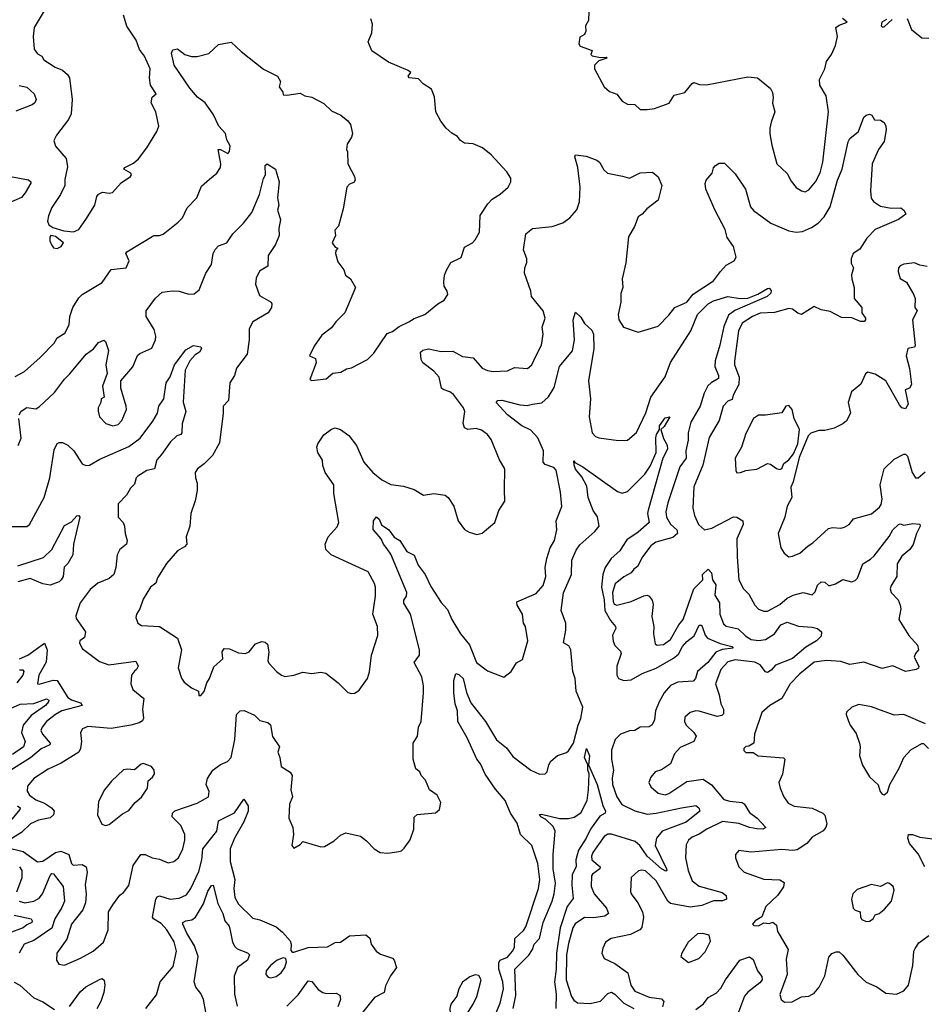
# Model space of a CAD drawing. Extents: x 1268547 to 1425625, y 515768 to 616754.
# Tile 250 of 256: x 1372276 to 1377320, y 536579 to 542069. Entities that reach past the tile are written whole.
import ezdxf

# ---------------------------------------------------------------- set-up
doc = ezdxf.new("R2010")
doc.units = 0

msp = doc.modelspace()

# ---------------------------------------------------------------- linework, layer by layer
at = {"layer": '0CON10XD'}
for points in [[(1372450.8, 542185), (1372356.9, 542025), (1372350, 541975), (1372356, 541905), (1372375, 541878.8), (1372400, 541865), (1372410, 541845), (1372473.8, 541805), (1372515, 541787.1), (1372542.7, 541762.7), (1372553.5, 541745), (1372568.5, 541625), (1372563.1, 541545), (1372547.8, 541512.2), (1372480.8, 541425), (1372465.7, 541395), (1372474.6, 541364.6), (1372535.5, 541295.5), (1372542.2, 541247.8), (1372527.5, 541177.5), (1372527.5, 541145), (1372503.3, 541095), (1372455, 541022.5), (1372436, 540975), (1372431.2, 540945), (1372438, 540925), (1372460.3, 540910.3), (1372521.3, 540891.3), (1372575, 540885.6), (1372605, 540898.8), (1372644.5, 540955.5), (1372694.2, 541035), (1372706.1, 541083.9), (1372715, 541096.7), (1372737, 541107), (1372775, 541101.2), (1372792.5, 541105), (1372840.9, 541159.1), (1372893.3, 541195), (1372898.8, 541205), (1372895, 541212.5), (1372856.7, 541235), (1372862.5, 541245), (1372911.1, 541268.9), (1372937.3, 541292.7), (1372985.4, 541355), (1373039.5, 541445), (1373051.9, 541475), (1373035, 541555.8)], [(1375448.8, 542115), (1375446.7, 542065), (1375430, 542035), (1375432.5, 542005), (1375425, 541987.5), (1375398.3, 541971.7), (1375392.5, 541935), (1375400.7, 541920.7), (1375468.3, 541898.3), (1375460, 541875), (1375468.3, 541868.3), (1375515, 541857.5), (1375545, 541860), (1375550, 541855), (1375505, 541840), (1375480, 541815), (1375480, 541795), (1375534.4, 541694.4), (1375565, 541668), (1375605, 541654), (1375635, 541614), (1375665, 541598.8), (1375705, 541597.1), (1375735, 541569.2), (1375775, 541567.5), (1375815, 541574.2), (1375897, 541603), (1375925, 541648), (1375985, 541662.5), (1376025, 541714), (1376035, 541719.2), (1376066.9, 541706.9), (1376105, 541706.5), (1376335, 541750), (1376390, 541745), (1376461.2, 541685), (1376472.7, 541662.7), (1376477.1, 541635), (1376473, 541603), (1376487.1, 541555), (1376465, 541497.5), (1376459.2, 541465), (1376457.7, 541432.3), (1376468.8, 541368.8), (1376498, 541265), (1376555, 541211.2), (1376577.9, 541167.9), (1376604.4, 541134.4), (1376635, 541114), (1376655, 541109.2), (1376675, 541120), (1376713.3, 541165), (1376739.6, 541215), (1376754.4, 541275), (1376785.8, 541555.8), (1376772.5, 541645), (1376737.5, 541705), (1376735.8, 541735), (1376764.4, 541795), (1376774, 541836), (1376802.9, 541875), (1376824.1, 541925.9), (1376835.6, 541975), (1376826.2, 542025), (1376845, 542039.2), (1376890, 542055), (1376863.3, 542075)], [(1372250.9, 540079.1), (1372301.9, 540108.1), (1372389.4, 540185), (1372468.5, 540265), (1372484.5, 540295), (1372528.1, 540321.9), (1372552.1, 540367.9), (1372555.4, 540415), (1372572, 540465), (1372605, 540518.9), (1372625, 540537.1), (1372735, 540603.3), (1372785, 540676), (1372870, 540685), (1372886.2, 540723.8), (1372868, 540765), (1372873.8, 540775), (1373024.1, 540865.9), (1373055, 540865.8), (1373075, 540872.5), (1373160.2, 540939.8), (1373182.7, 540965), (1373210.4, 541019.6), (1373264, 541075), (1373289.5, 541140.5), (1373335, 541180.8), (1373375, 541214), (1373395.7, 541245), (1373398.1, 541265), (1373383.3, 541345), (1373395.8, 541345.8), (1373437, 541323), (1373446.4, 541333.6), (1373449.2, 541365), (1373430, 541400), (1373422.9, 541435), (1373385.3, 541475.3), (1373355, 541542.5), (1373310.6, 541605), (1373267.8, 541637.8), (1373225, 541687.9), (1373137.8, 541815), (1373122.1, 541882.1), (1373128.8, 541901.2), (1373155, 541906.2), (1373196.7, 541875), (1373234.6, 541864.6), (1373265, 541864.4), (1373329.7, 541880.3), (1373385, 541930), (1373455, 541943.3), (1373510.9, 541890.9), (1373635, 541793.8), (1373713.9, 541753.9), (1373730, 541725), (1373723.3, 541695), (1373742.5, 541665), (1373745, 541650), (1373765, 541647.5), (1373839.3, 541659.3), (1373865, 541643.8), (1373905, 541637.5), (1373971.1, 541601.1), (1374015, 541561.4), (1374066.9, 541536.9), (1374105.5, 541505.5), (1374120, 541485), (1374131.2, 541435), (1374126.7, 541415), (1374102.5, 541375), (1374097.5, 541345), (1374103, 541333), (1374105.8, 541265), (1374142.5, 541195), (1374146.1, 541173.9), (1374139.2, 541160.8), (1374115, 541151.2), (1374100, 541135), (1374080, 541015), (1374052.5, 540917.5), (1374032.5, 540895), (1374037.5, 540865), (1374017.5, 540825), (1374035, 540800), (1374050, 540795), (1374038.3, 540781.7), (1374036.7, 540765), (1374048.8, 540718.8), (1374082.5, 540675), (1374092.5, 540645), (1374120, 540625), (1374148.8, 540575), (1374088, 540435), (1374038.8, 540385), (1374015, 540351.2), (1373960.3, 540309.7), (1373918.3, 540248.3), (1373892.5, 540195), (1373925, 540180), (1373928, 540155), (1373893, 540063), (1373905, 540057.5), (1373985, 540066.9), (1374022, 540098), (1374065.5, 540104.5), (1374097.9, 540122.1), (1374125, 540127.5), (1374215, 540174), (1374250.5, 540209.5), (1374325, 540320), (1374355, 540330), (1374390.9, 540359.1), (1374446.2, 540383.8), (1374475, 540403.8), (1374535, 540426.2), (1374606.7, 540485), (1374642.5, 540505), (1374663, 540537), (1374660, 540555), (1374642.7, 540582.7), (1374640, 540605), (1374644, 540645), (1374655, 540672.5), (1374680, 540715), (1374736.8, 540743.2), (1374755, 540801.2), (1374800, 540825), (1374815, 540841.2), (1374840, 540885), (1374842.6, 540977.4), (1374886.9, 541043.1), (1374910.9, 541069.1), (1374954.3, 541095.7), (1374998.8, 541135), (1375013.8, 541165), (1375014, 541185), (1374991.7, 541221.7), (1374903.8, 541315), (1374856.7, 541355), (1374805, 541376.7), (1374755, 541380), (1374733.3, 541395), (1374717.7, 541417.7), (1374685, 541436), (1374653.8, 541465), (1374623.1, 541503.1), (1374596, 541555), (1374588.3, 541638.3), (1374571.7, 541681.7), (1374525, 541710.8), (1374499.2, 541739.2), (1374447.5, 541745), (1374441.2, 541755), (1374457.5, 541775), (1374442.5, 541785), (1374331.7, 541831.7), (1374240, 541895), (1374219.4, 541945), (1374238.5, 541995), (1374243.2, 542045), (1374233.1, 542073.1)], [(1373035, 541555.8), (1373009.6, 541605), (1373015, 541636.7), (1373036.2, 541655), (1373004.4, 541705), (1372999.4, 541745), (1373003.8, 541795), (1372972.5, 541865), (1372943.3, 541903.3), (1372924.4, 541955), (1372873.6, 542033.6), (1372854.6, 542095)], [(1377109.5, 542070.5), (1377082.5, 542055), (1377080, 542035), (1377085, 542030), (1377095, 542030), (1377140, 542070)], [(1377223.3, 542075), (1377247.5, 542015), (1377305, 541968.8), (1377345, 541966.9)], [(1372272.9, 541702.9), (1372315, 541693.1), (1372356.9, 541655), (1372367.8, 541625), (1372360, 541605), (1372345.7, 541595), (1372255, 541560)], [(1376835.2, 541174.8), (1376861.9, 541235), (1376895, 541388), (1376905, 541406), (1376952, 541445), (1376982, 541525), (1376995, 541536.7), (1377015, 541542.5), (1377026.7, 541536.7), (1377041.7, 541511.7), (1377075, 541508.8), (1377095, 541496.2), (1377105.6, 541475.6), (1377107.5, 541455), (1377095, 541390), (1377064.3, 541345), (1377029.1, 541265), (1377020.5, 541115), (1377023.4, 541073.4), (1377035.6, 541055), (1377075, 541029.6), (1377135, 541017.9), (1377189.4, 541019.4), (1377206.7, 541005), (1377217.5, 540985), (1377175, 540954.2), (1377045, 540899.6), (1376999.5, 540850.5), (1376959.5, 540790.5), (1376922.5, 540765), (1376911.5, 540735), (1376912.1, 540712.1), (1376924.3, 540685), (1376913.3, 540646.7), (1376915.3, 540625), (1376928, 540575), (1376929.2, 540515), (1376970.8, 540465), (1376970.6, 540435), (1376991.4, 540405), (1376992, 540395), (1376984.2, 540385.8), (1376964.3, 540385.7), (1376915, 540407.3), (1376858.8, 540408.8), (1376795, 540442), (1376745, 540451.2), (1376705, 540469.2), (1376635, 540426.2), (1376615, 540432.5), (1376584.5, 540454.5), (1376565, 540457.9), (1376484.3, 540435.7), (1376405, 540432.9), (1376361.5, 540415), (1376305, 540377.1), (1376284.6, 540335), (1376260.8, 540165), (1376261.8, 540145), (1376286.6, 540075), (1376284.7, 540035), (1376253.8, 539975), (1376248.3, 539951.7), (1376225, 539942.5), (1376197.9, 539915), (1376175.3, 539834.7), (1376119.5, 539739.5), (1376084.7, 539585), (1376034.7, 539465), (1376029.1, 539345), (1376038.2, 539305), (1376060.5, 539255), (1376095, 539224.6), (1376135, 539234.2), (1376255, 539296.2), (1376275, 539294.5), (1376307.1, 539275), (1376310, 539255), (1376274.7, 539174.7), (1376275.4, 539075), (1376286.2, 538945), (1376310.9, 538895), (1376340.6, 538865), (1376375, 538804), (1376395, 538783.1), (1376425, 538771.5), (1376445, 538771.2), (1376515, 538808.7), (1376555, 538843.5), (1376588.9, 538861.1), (1376645, 538875.5), (1376695, 538862.7), (1376710.9, 538879.1), (1376724.8, 538915.2), (1376745, 538934.2), (1376765, 538932), (1376785, 538913.8), (1376795, 538913.8), (1376825, 538923.3), (1376865, 538947.8), (1376914.2, 538934.2), (1376935, 538941.4), (1376947.1, 538955), (1376977.5, 539035), (1377019.7, 539060.3), (1377040.1, 539079.9), (1377123, 539187), (1377144.7, 539225), (1377175, 539254.4), (1377185, 539257.5), (1377205, 539250), (1377255, 539260), (1377295, 539256.7), (1377296.7, 539245), (1377275.4, 539205), (1377257.7, 539142.3), (1377238.9, 539115), (1377195, 539076.9), (1377167.9, 539035), (1377166.7, 538965), (1377135.6, 538915), (1377130, 538895), (1377135.8, 538875), (1377174.2, 538835), (1377185.6, 538805), (1377188.9, 538785), (1377178, 538725), (1377233.5, 538635), (1377280.9, 538580.9), (1377288, 538555), (1377271.2, 538535), (1377262.9, 538515), (1377288.6, 538465), (1377287, 538453), (1377274.4, 538445.6), (1377215, 538435.4), (1377145, 538466.2), (1377085, 538450.9), (1376983.3, 538486.7), (1376904.6, 538474.6), (1376855, 538490.4), (1376775, 538495.6), (1376705, 538486.2), (1376625, 538421.8), (1376571.1, 538365), (1376525.7, 538285), (1376459.2, 538245), (1376414.4, 538205.6), (1376372.5, 538085), (1376370, 538035), (1376341.7, 538018.3), (1376325, 538016.7), (1376313.3, 538005), (1376313.3, 537995), (1376325, 537983.3), (1376365, 537982.5), (1376394.2, 537964.2), (1376534.2, 537954.2), (1376541.2, 537945), (1376528.1, 537861.9), (1376508, 537815), (1376515.7, 537785), (1376535.8, 537735), (1376560.7, 537700.7), (1376595, 537684.5), (1376695, 537672.3), (1376753.8, 537645), (1376764.4, 537634.4), (1376776.5, 537585), (1376771.1, 537565), (1376755, 537546.7), (1376695, 537510.9), (1376665.3, 537474.7), (1376610.1, 537439.9), (1376585, 537436.2), (1376525, 537442.7), (1376355, 537426.9), (1376285, 537436.7), (1376267.5, 537415), (1376266.7, 537395), (1376286.2, 537345), (1376316.2, 537315), (1376425, 537277.1), (1376513.7, 537273.7), (1376537.5, 537257.5), (1376535.4, 537234.6), (1376502.6, 537187.4), (1376436.7, 537125), (1376413, 537067), (1376377.5, 537045), (1376362.5, 537025), (1376368.3, 537018.3), (1376395, 537016.7), (1376425, 537033.3), (1376455, 537030), (1376475, 537037.5), (1376495, 537020), (1376501.2, 536985), (1376510.8, 536970.8), (1376561.2, 536885), (1376549.3, 536830.7), (1376555.4, 536745), (1376514.1, 536634.1), (1376521.2, 536605), (1376540, 536590), (1376583, 536593), (1376635, 536621.2), (1376675.9, 536624.1), (1376705, 536641.4), (1376733.5, 536675), (1376765, 536738), (1376788.2, 536841.8), (1376805, 536862.5), (1376828.3, 536871.7), (1376845, 536871.2), (1376865, 536852.9), (1376948.6, 536745), (1376995, 536702.5), (1377055, 536676), (1377105, 536642), (1377165, 536636), (1377205.6, 536654.4), (1377232, 536685), (1377255.7, 536795), (1377260.8, 536875), (1377269.1, 536890.9), (1377288.8, 536921.2), (1377345, 536962.5)], [(1372272.3, 539865), (1372283.7, 539886.4), (1372315, 539906.7), (1372365, 539900), (1372385, 539910), (1372469.4, 539990.6), (1372524.7, 540065.2), (1372555.5, 540095), (1372646.9, 540205), (1372686.7, 540233.3), (1372715, 540269.4), (1372745, 540282), (1372753.8, 540275), (1372771.2, 540225), (1372755.7, 540145), (1372763.8, 540096.2), (1372736.7, 540025), (1372747.5, 539965), (1372730, 539955), (1372727.5, 539935), (1372712.5, 539905), (1372713, 539887), (1372720, 539855), (1372756.8, 539816.8), (1372795, 539804.3), (1372825, 539812.5), (1372845.8, 539835), (1372870.8, 539895), (1372870, 539915), (1372840, 540015), (1372840, 540055), (1372907.2, 540132.8), (1372933, 540197), (1372945, 540208.6), (1373011.7, 540238.3), (1373032.5, 540285), (1373034.2, 540305), (1373025, 540342.5), (1372980.6, 540415), (1372981.1, 540445), (1373033.9, 540516.1), (1373070.6, 540549.4), (1373125, 540558.1), (1373165, 540555.7), (1373218.8, 540538.8), (1373249.5, 540540.5), (1373277.1, 540562.9), (1373312.9, 540655), (1373345.8, 540705), (1373353.6, 540765), (1373365, 540788.6), (1373385, 540807.5), (1373430, 540825), (1373464.4, 540875), (1373524.5, 540935), (1373570.4, 540995), (1373612.5, 541095), (1373635.5, 541184.5), (1373646, 541205), (1373643.6, 541256.4), (1373655, 541266), (1373702, 541235), (1373722, 541165), (1373714, 541075), (1373720, 541035), (1373713.6, 541006.4), (1373729.2, 540955), (1373720, 540905), (1373722, 540865), (1373702.5, 540815), (1373660.8, 540755), (1373658.8, 540695), (1373613, 540667), (1373595, 540627.5), (1373591.1, 540595), (1373612.1, 540532.1), (1373677.5, 540495), (1373682.5, 540485), (1373679.2, 540465), (1373662, 540435), (1373575.5, 540384.5), (1373555.4, 540344.6), (1373554.5, 540285), (1373543.6, 540205), (1373485, 540126.2), (1373472.9, 540085), (1373446.9, 540045), (1373440, 539945), (1373410, 539915), (1373410.8, 539875), (1373390.6, 539709.4), (1373350.9, 539639.1), (1373305, 539592), (1373268, 539565), (1373254.4, 539545), (1373255.8, 539515), (1373265.5, 539485), (1373265.6, 539444.4), (1373254.5, 539385.5), (1373229.4, 539315), (1373224.3, 539245), (1373204.4, 539185), (1373208, 539145), (1373195, 539130), (1373155, 539108), (1373095, 539036), (1373043.9, 538956.1), (1373035, 538928), (1373004.2, 538905), (1372965, 538838.8), (1372945.9, 538784.1), (1372926.2, 538755), (1372924.2, 538735), (1372934.2, 538705), (1372955, 538690.8), (1373055, 538685.7), (1373155, 538620), (1373178, 538555), (1373158.8, 538455), (1373178.3, 538398.3), (1373193.3, 538375), (1373233.5, 538343.5), (1373272.5, 538325), (1373275, 538300), (1373285, 538300), (1373305, 538323.3), (1373318.5, 538371.5), (1373335, 538396.2), (1373358.8, 538461.2), (1373408, 538505), (1373404.4, 538545), (1373415, 538563.8), (1373445, 538560.6), (1373495, 538538.6), (1373535, 538535.8), (1373555.8, 538545), (1373590.9, 538589.1), (1373625, 538601.4), (1373645, 538598), (1373657, 538587), (1373664.3, 538545), (1373658.9, 538495), (1373665, 538480.8), (1373708.5, 538435), (1373735, 538413.8), (1373755, 538406.2), (1373805, 538413.5), (1373855, 538430.6), (1373905, 538422.9), (1373955, 538431.4), (1373982.5, 538425), (1374051.7, 538371.7), (1374105, 538317.5), (1374125, 538311.2), (1374145, 538313.8), (1374169.5, 538330.5), (1374215.7, 538395), (1374226.4, 538433.6), (1374238.1, 538525), (1374271.9, 538635), (1374270, 538685), (1374244.3, 538755), (1374259.1, 538855), (1374260, 538905), (1374255, 538926), (1374219.6, 538989.6), (1374013.3, 539085), (1373982.5, 539115), (1373978.9, 539145), (1373996.4, 539185), (1374045, 539241.4), (1374055.5, 539265), (1374027.4, 539427.4), (1374026.7, 539475), (1373978.2, 539545), (1373965.8, 539584.2), (1373965, 539612.5), (1373938, 539655), (1373932.5, 539685), (1373938.8, 539705), (1373971.2, 539755), (1374013.4, 539786.6), (1374035, 539792.9), (1374065, 539783.3), (1374110.8, 539750.8), (1374153.3, 539695), (1374195, 539601.9), (1374244, 539544), (1374295, 539502.9), (1374345, 539477.1), (1374415, 539468), (1374475, 539450), (1374527.7, 539417.7), (1374585, 539428), (1374647.3, 539417.3), (1374664, 539404), (1374697, 539357), (1374720, 539275), (1374755, 539226.7), (1374781.2, 539211.2), (1374825, 539198.8), (1374853.9, 539206.1), (1374924.4, 539265.6), (1374947.4, 539332.6), (1374980, 539385), (1374979.7, 539450.3), (1374980.8, 539565), (1374951.4, 539615), (1374905, 539728.8), (1374885, 539755.8), (1374850.7, 539780.7), (1374820.9, 539789.1), (1374774.3, 539784.3), (1374755, 539793.8), (1374748.9, 539818.9), (1374757.7, 539885), (1374751.1, 539905), (1374695, 539978.9), (1374675, 539994.4), (1374636.7, 540006.7), (1374627.5, 540015), (1374614.4, 540075), (1374585, 540109.1), (1374524.4, 540155), (1374513.5, 540175), (1374510, 540215), (1374523.1, 540226.9), (1374555, 540233.2), (1374625, 540219.2), (1374691.2, 540221.2), (1374745, 540191.5), (1374805, 540183.5), (1374855, 540125.6), (1374885, 540112.5), (1374915, 540107.8), (1374995, 540112), (1375035, 540129.2), (1375106.6, 540123.4), (1375131.4, 540145), (1375155, 540195.8), (1375185.4, 540255), (1375193.8, 540315), (1375188.5, 540355), (1375206.2, 540405), (1375195.2, 540445.2), (1375130, 540525), (1375125.6, 540555), (1375090, 540655), (1375092, 540685), (1375104, 540715), (1375103.8, 540735), (1375084, 540785), (1375097.5, 540875), (1375135, 540905.6), (1375245, 540915.7), (1375305, 540936.9), (1375342.5, 540965), (1375381.7, 541008.3), (1375396.3, 541053.7), (1375401.5, 541135), (1375388.5, 541245), (1375370.8, 541305), (1375374, 541316), (1375435, 541308.1), (1375493.3, 541285), (1375508, 541275), (1375532.1, 541232.1), (1375552.9, 541212.9), (1375636.1, 541196.1), (1375676.4, 541186.4), (1375735, 541216), (1375805, 541218.6), (1375835, 541193.3), (1375856.2, 541145), (1375836.6, 541063.4), (1375772, 541015), (1375746.7, 540985), (1375725, 540970), (1375704.3, 540915.7), (1375670.7, 540859.3), (1375655.8, 540714.2), (1375635.8, 540625), (1375638, 540575), (1375628.3, 540541.7), (1375628.1, 540495), (1375613.3, 540425), (1375615.8, 540395), (1375643.3, 540355), (1375725, 540326.7), (1375835, 540360.8), (1375895, 540420.8), (1375928.6, 540465), (1375996.2, 540495), (1376031.5, 540538.5), (1376145, 540613.5), (1376182.5, 540665), (1376215, 540700), (1376260, 540725), (1376270, 540745), (1376255.6, 540805), (1376220.9, 540855), (1376209.6, 540899.6), (1376153.8, 541005), (1376102.2, 541125), (1376097.8, 541155), (1376103.3, 541175), (1376136.2, 541213.8), (1376145, 541243.8), (1376155, 541255.7), (1376175, 541268.8), (1376205, 541268.8), (1376265, 541210), (1376323.2, 541125), (1376351.4, 541025), (1376368, 541005), (1376463.3, 540935), (1376565, 540892.7), (1376605, 540884.6), (1376641.2, 540888.8), (1376690.4, 540909.6), (1376728.2, 540935), (1376761, 540969), (1376794.7, 541025), (1376835.2, 541174.8)], [(1372225, 541194.6), (1372325, 541175.6), (1372338.6, 541165), (1372338.3, 541158.3), (1372306.7, 541103.3), (1372285, 541078.1), (1372200.1, 541039.9)], [(1372485, 540793.8), (1372507.5, 540805), (1372520, 540825), (1372475, 540860), (1372450, 540865), (1372443.6, 540856.4), (1372443.6, 540836.4), (1372453, 540813), (1372465, 540797.5), (1372485, 540793.8)], [(1377335, 540693.3), (1377295, 540700), (1377264.2, 540714.2), (1377205, 540706.8), (1377185, 540697.5), (1377175.7, 540685), (1377174.6, 540664.6), (1377185, 540626.2), (1377220, 540605), (1377262, 540535), (1377268.8, 540515), (1377267.5, 540465), (1377280, 540445), (1377254.5, 540395), (1377268.1, 540251.9), (1377265, 540242.5), (1377227.5, 540235), (1377218.8, 540195), (1377237.5, 540125), (1377248.8, 540035), (1377237.5, 540015), (1377213.3, 540005), (1377229.2, 539925), (1377215, 539900), (1377195, 539904.6), (1377181.1, 539921.1), (1377105, 540055.6), (1377045, 540092.2), (1377005, 540104), (1376991.4, 540095), (1376965, 540037.1), (1376914.2, 539995), (1376896, 539935), (1376908, 539875), (1376885, 539833.3), (1376865, 539816.2), (1376817.7, 539792.3), (1376765, 539779.2), (1376731.7, 539778.3), (1376686.7, 539763.3), (1376671.3, 539748.7), (1376622.8, 539627.2), (1376587.8, 539492.2), (1376575, 539462.5), (1376581.2, 539405), (1376555, 539356.7), (1376542.5, 539295), (1376504.2, 539205), (1376520, 539125), (1376538.2, 539095), (1376564, 539075), (1376585, 539077.1), (1376625, 539094.5), (1376671.4, 539135), (1376698.3, 539151.7), (1376785, 539232), (1376808.3, 539238.3), (1376855, 539234), (1376875, 539240), (1376900, 539255), (1376925, 539286), (1377025, 539314), (1377069.7, 539350.3), (1377079.4, 539365), (1377085.5, 539395), (1377074.5, 539475), (1377096.1, 539563.9), (1377151.1, 539618.9), (1377206.1, 539646.1), (1377215, 539646.2), (1377225.6, 539635.6), (1377251.5, 539545), (1377270.8, 539515), (1377285, 539513.8), (1377325, 539547.8)], [(1372196.7, 537455), (1372295, 537430.3), (1372375, 537373.1), (1372405, 537378), (1372475, 537425.3), (1372505, 537432.9), (1372549.3, 537415), (1372564.6, 537365), (1372574.7, 537354.7), (1372625, 537359.2), (1372647.1, 537345), (1372651.3, 537315), (1372641.1, 537245), (1372646.2, 537193.8), (1372642.3, 537145), (1372626.9, 537105), (1372564, 537025), (1372538.7, 536941.3), (1372483.3, 536865), (1372480.6, 536825), (1372493.7, 536803.7), (1372525, 536797.3), (1372615, 536836.7), (1372685, 536875.5), (1372743.8, 536925), (1372768.5, 536995), (1372771.5, 537095), (1372795, 537132.9), (1372835, 537188), (1372855, 537202.5), (1372885, 537240.8), (1372907.8, 537352.2), (1372952, 537415), (1372975, 537414.3), (1373013.8, 537395), (1373055, 537387.5), (1373103, 537367), (1373135.4, 537374.6), (1373161.1, 537395), (1373184.6, 537445), (1373196.9, 537495), (1373196.9, 537525), (1373175, 537575.5), (1373125.5, 537625), (1373126.9, 537645), (1373141.5, 537658.5), (1373265, 537701.1), (1373327.8, 537735), (1373331.8, 537765), (1373314.6, 537805), (1373322.2, 537837.8), (1373353.3, 537885), (1373395, 537915.4), (1373435, 537932.5), (1373455, 537954.5), (1373475.2, 538055), (1373484.5, 538195), (1373505, 538216.2), (1373527, 538217), (1373585, 538192), (1373615, 538162), (1373659.5, 538149.5), (1373675, 538137.5), (1373685, 538072.5), (1373723.8, 538015), (1373714.5, 537985), (1373727.1, 537955), (1373734.2, 537905), (1373784.3, 537874.3), (1373794.2, 537855), (1373788.1, 537775), (1373797.5, 537735), (1373780.8, 537695), (1373776.4, 537616.4), (1373798.8, 537565), (1373803.3, 537525), (1373793.3, 537465), (1373805, 537450), (1373839.3, 537470.7), (1373855, 537487.5), (1373955, 537456.2), (1373975, 537459.2), (1374028.9, 537491.1), (1374065, 537521.9), (1374095, 537534.3), (1374175.6, 537515.6), (1374209.7, 537489.7), (1374252.5, 537445), (1374285, 537425.5), (1374328.8, 537421.2), (1374389.3, 537430.7), (1374405, 537435.6), (1374420.3, 537449.7), (1374453.6, 537496.4), (1374473.6, 537556.4), (1374475, 537622.5), (1374492.5, 537637.5), (1374594.2, 537645.8), (1374616.2, 537665), (1374624.2, 537705), (1374604.4, 537744.4), (1374560, 537775), (1374538.8, 537828.8), (1374514.2, 537854.2), (1374507.5, 537875), (1374485, 537892.5), (1374469.2, 537945), (1374470, 538035), (1374493.8, 538075), (1374499.2, 538125), (1374514.2, 538155.8), (1374528.1, 538315), (1374527.5, 538355), (1374517.3, 538405), (1374475.6, 538485), (1374504.5, 538525), (1374505.4, 538554.6), (1374454.7, 538755), (1374416.8, 538815), (1374417.8, 538832.2), (1374432.7, 538855), (1374433.6, 538875), (1374345, 539089.4), (1374325, 539119.2), (1374303.8, 539145), (1374290.6, 539175), (1374246.9, 539226.9), (1374247.8, 539275), (1374265, 539297.8), (1374280, 539285), (1374293.1, 539253.1), (1374334.7, 539224.7), (1374364.3, 539184.3), (1374394.7, 539164.7), (1374435, 539103.1), (1374475, 539084.2), (1374497.4, 539027.4), (1374535.9, 538975.9), (1374568, 538908), (1374625, 538820), (1374661.1, 538781.1), (1374684.7, 538724.7), (1374734.1, 538644.1), (1374784, 538584), (1374822.9, 538485), (1374885, 538438), (1374975, 538403.3), (1375015.9, 538434.1), (1375045, 538482.5), (1375078.8, 538501.2), (1375109.2, 538605), (1375095.7, 538685), (1375085, 538703.8), (1375080, 538755), (1375049.2, 538805), (1375047.7, 538822.3), (1375155, 538869.2), (1375194.4, 538915), (1375208.8, 538965), (1375205.8, 539015), (1375215.7, 539064.3), (1375233.3, 539125), (1375257.8, 539165), (1375271.4, 539225), (1375267.1, 539275), (1375298.8, 539355), (1375291.8, 539435), (1375267.1, 539557.1), (1375253.1, 539573.1), (1375205, 539589.1), (1375195, 539602.5), (1375196.9, 539665), (1375165, 539738.5), (1375125, 539780.5), (1375075, 539804.4), (1374995, 539866.4), (1374932.5, 539935), (1374941.2, 539945), (1374965, 539948.4), (1375065, 539922.1), (1375105, 539918.8), (1375134.5, 539924.5), (1375187.4, 539932.6), (1375225, 539965.7), (1375255, 540018), (1375285.3, 540135), (1375357.4, 540222.6), (1375370, 540285), (1375362.2, 540395), (1375375, 540438.8), (1375405, 540410.6), (1375425.8, 540375), (1375465, 540338.8), (1375475.4, 540315.4), (1375477.5, 540235), (1375447.1, 540055), (1375458.2, 539955), (1375451.5, 539855), (1375468, 539765), (1375485.7, 539745.7), (1375505, 539737.5), (1375615, 539722.5), (1375665, 539724), (1375715, 539766.7), (1375766.6, 539876.6), (1375795.4, 539965), (1375875, 540077.8), (1375905, 540156.9), (1376018.4, 540335), (1376054.8, 540425.2), (1376114.7, 540485), (1376145, 540501.7), (1376225, 540526.2), (1376292.5, 540515), (1376335, 540515.7), (1376391.6, 540538.4), (1376445, 540569.5), (1376455, 540572.9), (1376465, 540560), (1376463.1, 540545), (1376444.4, 540525), (1376262.5, 540447.5), (1376228.8, 540421.2), (1376201.4, 540358.6), (1376180.2, 540255), (1376152.9, 540167.1), (1376151.6, 540135), (1376171.8, 540085), (1376172.3, 540067.7), (1376130.6, 540045), (1376112.7, 540027.3), (1376092.8, 539987.2), (1376070.8, 539915), (1376017.6, 539825), (1376002.6, 539765), (1376003, 539725), (1375990.5, 539665), (1375992.8, 539625), (1375957.1, 539575), (1375889.2, 539375), (1375879.2, 539325), (1375881.6, 539295), (1375905, 539256.2), (1375940.4, 539225), (1375943.9, 539205), (1375918.1, 539181.9), (1375823.4, 539156.6), (1375794.7, 539135.3), (1375748.9, 539075), (1375719.8, 539020.2), (1375699.2, 539005), (1375686, 538985), (1375645, 538963.3), (1375596.9, 538923.1), (1375580.4, 538875), (1375584.2, 538825), (1375590.9, 538810.9), (1375605, 538804.5), (1375685.1, 538824.9), (1375755, 538857.3), (1375775, 538860.8), (1375785.5, 538855.5), (1375802.6, 538832.6), (1375808.5, 538808.5), (1375800.7, 538740.7), (1375812.3, 538685), (1375809.1, 538645), (1375819.7, 538589.7), (1375830.9, 538580.9), (1375865, 538584.6), (1375905, 538613.2), (1375950.3, 538695), (1375975.1, 538724.8), (1376034.3, 538895), (1376084.5, 538945), (1376083.1, 538975), (1376115, 539004.6), (1376133.3, 538985), (1376138.1, 538945), (1376157.5, 538917.5), (1376151.2, 538861.2), (1376177.7, 538817.7), (1376179.7, 538755), (1376199.6, 538699.6), (1376215, 538687.9), (1376282.6, 538672.6), (1376325, 538631.6), (1376355, 538613.9), (1376395, 538607.8), (1376435, 538613.5), (1376484.8, 538645.2), (1376519.6, 538695), (1376555, 538710), (1376618.3, 538688.3), (1376695, 538682.2), (1376725, 538674), (1376746.9, 538655), (1376745, 538631.4), (1376717.8, 538605), (1376659.6, 538570.4), (1376585, 538507.2), (1376489.6, 538470.4), (1376465, 538441.3), (1376445, 538430), (1376435, 538433.5), (1376405, 538472.2), (1376375, 538486.4), (1376265, 538499), (1376225, 538488.8), (1376184.7, 538445), (1376155.4, 538365), (1376176.7, 538305), (1376186.1, 538255), (1376200, 538225), (1376200.7, 538199.3), (1376190.9, 538189.1), (1376165, 538184.6), (1376065, 538213.9), (1376045, 538215.4), (1376013.3, 538206.7), (1375985, 538179.2), (1375982.3, 538155), (1375992.5, 538135), (1376035, 538094.2)], [(1372225, 539242.5), (1372315, 539244), (1372330, 539255), (1372412.2, 539405), (1372444.7, 539515), (1372468.7, 539671.3), (1372485, 539706), (1372495, 539712.5), (1372515, 539711.9), (1372545, 539696.7), (1372577.5, 539665), (1372625, 539593.1), (1372645, 539582.5), (1372665, 539584.5), (1372722, 539618), (1372885, 539688.8), (1372948, 539735), (1373018.8, 539831.2), (1373043.6, 539875), (1373052.2, 539915), (1373079.7, 539955), (1373092.9, 540045), (1373115, 540078.6), (1373139.5, 540145), (1373201.9, 540228.1), (1373245, 540252.1), (1373285, 540245.6), (1373288.6, 540235), (1373277.5, 540215), (1373255, 540200), (1373225, 540166.2), (1373197.8, 540115), (1373187, 539937), (1373201.4, 539885), (1373181.5, 539815), (1373179.5, 539765), (1373173.5, 539756.5), (1373151.3, 539748.7), (1373116.2, 539715), (1373067.3, 539645), (1373041.2, 539615), (1373026.9, 539565), (1372985, 539555.5), (1372935, 539524.5), (1372925, 539514), (1372915, 539479.4), (1372892.8, 539457.2), (1372872.2, 539417.8), (1372825, 539368.8), (1372824.3, 539295), (1372852, 539265), (1372860.8, 539245), (1372863.3, 539205), (1372874.4, 539165), (1372871.4, 539145), (1372834, 539115), (1372819.2, 539085), (1372811.4, 539015), (1372800.6, 538975), (1372775, 538953.9), (1372711.9, 538928.1), (1372668.2, 538891.8), (1372613.1, 538816.9), (1372588, 538745), (1372590, 538730), (1372643.1, 538655), (1372637.5, 538625), (1372611.2, 538605), (1372610, 538595), (1372625, 538563.8), (1372721.3, 538491.3), (1372772.1, 538472.1), (1372922.5, 538492.5), (1372935.7, 538465), (1372927.5, 538445), (1372915, 538435.7), (1372899.1, 538415), (1372895.5, 538365.5), (1372907.5, 538335), (1372967.5, 538285), (1372960, 538225), (1372965.4, 538175), (1372959.8, 538160.2), (1372941.8, 538148.2), (1372895, 538134.7), (1372785, 538116.7), (1372655, 538127.1), (1372625.8, 538115), (1372615.6, 538094.4), (1372620.6, 538045), (1372615.5, 538005), (1372605, 537984.2), (1372506.4, 537923.6), (1372435, 537889.2), (1372355, 537837.3), (1372319.2, 537795), (1372317.8, 537767.8), (1372330.4, 537745), (1372365, 537720), (1372415, 537700.8), (1372452.9, 537675), (1372467.8, 537655), (1372464.4, 537635), (1372445, 537619.6), (1372380, 537605), (1372335.8, 537585), (1372285, 537537.5), (1372203.6, 537486.4)], [(1376275, 539543.3), (1376295, 539543.8), (1376323.9, 539556.1), (1376385, 539563.1), (1376445, 539594), (1376461.7, 539591.7), (1376495, 539566.7), (1376515, 539561.2), (1376525, 539567.5), (1376536.2, 539593.8), (1376564.2, 539615), (1376590.7, 539649.3), (1376614, 539705), (1376622.9, 539785), (1376593.3, 539845), (1376583.3, 539895), (1376565, 539917.5), (1376547.5, 539915), (1376525, 539877.5), (1376435, 539864), (1376395, 539864), (1376367.1, 539845), (1376325, 539761.2), (1376300.6, 539685), (1376266, 539625), (1376268.8, 539555), (1376275, 539543.3)], [(1374921, 536505), (1374954.8, 536585), (1374973.6, 536665), (1374969.6, 536705), (1374946.6, 536775), (1374947, 536813), (1374955.2, 536824.8), (1374995, 536841.1), (1375024, 536875), (1375034.6, 536895), (1375036.6, 536945), (1375085, 536989.6), (1375098.6, 537011.4), (1375169.2, 537225), (1375175.8, 537275), (1375164.7, 537364.7), (1375131.9, 537465), (1375068.5, 537525), (1375049.8, 537589.8), (1375011.9, 537645), (1374983.1, 537715), (1374928.1, 537778.1), (1374871.6, 537861.6), (1374845, 537919.5), (1374825.3, 537945), (1374770, 538065), (1374719.4, 538155), (1374716.7, 538215), (1374703.9, 538255), (1374696.2, 538315), (1374696.5, 538385), (1374707, 538423), (1374725, 538417.1), (1374749.1, 538395), (1374767.4, 538317.4), (1374790.6, 538260.6), (1374872.9, 538155), (1374935, 538053.3), (1374989.4, 538009.4), (1375025, 537960.5), (1375125, 537883.8), (1375175, 537863.1), (1375205.8, 537864.2), (1375216.2, 537875), (1375225.8, 537915), (1375237.5, 537935), (1375274.6, 537965.4), (1375325, 537982.2), (1375335, 537991.9), (1375363.8, 538035), (1375389.2, 538135), (1375405, 538172.9), (1375415.9, 538235), (1375378.1, 538325), (1375373.4, 538395), (1375360.3, 538435), (1375348.9, 538555), (1375337.1, 538577.1), (1375308.8, 538595), (1375321.2, 538665), (1375321.7, 538705), (1375295.3, 538775.3), (1375307.1, 538872.9), (1375353.3, 538975), (1375354.8, 539055), (1375378.3, 539111.7), (1375399.4, 539140.6), (1375482.2, 539215), (1375506.7, 539245), (1375496.6, 539296.6), (1375472.7, 539332.7), (1375445.2, 539405), (1375437.5, 539467.5), (1375409.6, 539519.6), (1375375, 539563.5), (1375366.9, 539585), (1375365, 539610), (1375370.5, 539600.5), (1375415.7, 539575), (1375608.6, 539438.6), (1375635, 539430), (1375665, 539438.2), (1375762.3, 539535), (1375790.4, 539579.6), (1375824.5, 539655), (1375822.5, 539737.5), (1375825.8, 539755.8), (1375843.8, 539785), (1375842.7, 539805), (1375875, 539848.6), (1375900, 539855), (1375868.8, 539801.2), (1375850, 539785), (1375865, 539733.8), (1375886, 539696), (1375887, 539675), (1375862.5, 539625), (1375779.3, 539335), (1375776.7, 539315), (1375785.4, 539265), (1375725, 539211.6), (1375661.3, 539168.7), (1375637.4, 539132.6), (1375622.7, 539107.3), (1375572.8, 539065), (1375539.7, 539015), (1375526.6, 538975), (1375520.5, 538905), (1375534, 538835), (1375538.1, 538775), (1375569.5, 538719.5), (1375598.6, 538685), (1375600, 538675), (1375581.9, 538638.1), (1375584.1, 538604.1), (1375595, 538580), (1375625, 538548), (1375629.5, 538535), (1375604.6, 538465), (1375606.2, 538415), (1375615.3, 538395.3), (1375645, 538384.1), (1375685, 538388.4), (1375746.9, 538423.1), (1375825, 538453), (1375920.9, 538509.1), (1375948.6, 538531.4), (1375971.6, 538575), (1375995, 538602.7), (1376036.1, 538633.9), (1376065, 538692.5), (1376075, 538692.9), (1376080.5, 538685), (1376097, 538637), (1376111.2, 538621.2), (1376180.9, 538590.9), (1376246, 538575), (1376253.3, 538565)], [(1372268.1, 539695), (1372283.6, 539736.4), (1372270.4, 539845)], [(1372266.1, 539023.9), (1372409.1, 539070.9), (1372455.4, 539114.6), (1372525, 539248.8), (1372565, 539268.8), (1372595, 539302), (1372605, 539303.8), (1372610.8, 539295), (1372575.8, 539145), (1372572, 539085), (1372545, 539037.5), (1372522.9, 539017.1), (1372517.3, 538965), (1372507.8, 538945), (1372495, 538934.5), (1372445, 538916.9), (1372405, 538924.4), (1372335, 538953.3), (1372265, 538933.9)], [(1372275, 538505.2), (1372320.9, 538525), (1372415, 538593.3), (1372428.1, 538555), (1372423.8, 538486.2), (1372381.6, 538415), (1372374.3, 538365), (1372385, 538363.3), (1372462.8, 538387.2), (1372484.6, 538384.6), (1372545, 538289.2), (1372565, 538275.9), (1372615, 538260.8), (1372624.4, 538245), (1372510.5, 538215), (1372474.6, 538195), (1372425, 538155.4), (1372401.5, 538125), (1372394.5, 538105), (1372402.7, 538085), (1372446.2, 538035), (1372442.9, 538025), (1372396, 538004), (1372336.3, 537953.7), (1372211.2, 537875)], [(1376253.3, 538565), (1376192.4, 538557.6), (1376157.9, 538542.1), (1376112, 538485), (1376055.9, 538435), (1376044.5, 538395), (1376030.1, 538379.9), (1375945, 538374.8), (1375905, 538356.5), (1375870, 538315), (1375841.6, 538265), (1375820.4, 538215), (1375815.3, 538165), (1375802.2, 538137.7), (1375785, 538126.1), (1375735, 538123.8), (1375705, 538105.5), (1375675, 538104.5), (1375625, 538084.5), (1375596.7, 538055), (1375575, 537996.2), (1375575.4, 537945), (1375586.4, 537885), (1375578.5, 537841.5), (1375580.8, 537805), (1375605.3, 537735), (1375632.9, 537692.9), (1375705, 537657.1), (1375775, 537640), (1375825, 537644.1), (1375966.7, 537675), (1376045, 537687.7), (1376063.3, 537675), (1376068.1, 537655), (1375992.1, 537595), (1375858.2, 537545), (1375827.1, 537505), (1375819.7, 537465), (1375882.1, 537335), (1375883.8, 537325), (1375877.8, 537322.2), (1375855, 537333.6), (1375775, 537405.6), (1375734.3, 537464.3), (1375707.6, 537487.6), (1375575, 537527.5), (1375555, 537527.9), (1375535, 537514.4), (1375471.3, 537425), (1375464, 537405), (1375465.4, 537385), (1375512, 537345), (1375510.8, 537335), (1375469.1, 537305), (1375463.6, 537295), (1375462.3, 537235), (1375478.5, 537195), (1375547.9, 537115), (1375559.2, 537085), (1375539.1, 537070.9), (1375475, 537061.4), (1375425, 537062.2), (1375373, 537027), (1375360.7, 537005), (1375335, 536918.6), (1375325.2, 536855), (1375323.3, 536715), (1375352.4, 536622.4), (1375365, 536602.5), (1375386.3, 536586.4), (1375456.1, 536583.9), (1375513.7, 536596.3), (1375555, 536640), (1375575, 536646.9), (1375595, 536636.1), (1375644.6, 536584.6), (1375699.6, 536555)], [(1372275, 538444.1), (1372293.4, 538443.4), (1372299.5, 538435), (1372292.5, 538415), (1372259.2, 538370.8)], [(1372225, 538228), (1372277.7, 538252.3), (1372355, 538256.9), (1372425, 538282.8), (1372438.2, 538275), (1372437.1, 538265), (1372420.5, 538245), (1372340.3, 538189.7), (1372294.8, 538135), (1372286.7, 538095), (1372307, 538045), (1372296.1, 538015), (1372235, 537972.3)], [(1377327, 538143), (1377205, 538194.3), (1377151.4, 538191.4), (1377025, 538238), (1376955, 538251.2), (1376915, 538236.2), (1376885, 538207.5), (1376883.8, 538195), (1376897.1, 538157.1), (1376905.8, 538135), (1376939.5, 538089.5), (1376957.5, 538035), (1376962, 538015), (1376958, 537965), (1376975, 537912.5), (1377015, 537847.5), (1377062.5, 537802.5), (1377073.8, 537765), (1377085, 537750), (1377095, 537747.5), (1377115, 537762.5), (1377128, 537805), (1377180, 537895), (1377206.2, 537955), (1377245, 537998.8), (1377305, 538033.3), (1377315, 538033.3), (1377343.8, 538005)], [(1376035, 538094.2), (1376047.8, 538075), (1376035, 538044.3), (1375958.3, 538011.7), (1375927.5, 537975), (1375905, 537920), (1375855, 537887.1), (1375818.8, 537875), (1375794.2, 537845), (1375784.3, 537815.7), (1375795, 537791.2), (1375835, 537755.7), (1375875, 537747.3), (1375895.6, 537755), (1375995, 537821.8), (1376086.7, 537835), (1376132.5, 537802.5), (1376201.5, 537721.5), (1376235, 537711.1), (1376304.4, 537704.4), (1376315, 537697.1), (1376345, 537648.9), (1376386.9, 537616.9), (1376436, 537565), (1376420, 537555), (1376385, 537557.3), (1376345, 537564.7), (1376286.3, 537586.3), (1376195, 537597.6), (1376106.9, 537555), (1376065, 537526.9), (1376025, 537511.8), (1376004.4, 537495), (1375991.7, 537468.3), (1375987.8, 537395), (1376003.9, 537325), (1376025, 537267.1), (1376065, 537238.4), (1376193.3, 537203.3), (1376215.6, 537185), (1376216.9, 537165), (1376194.1, 537155.9), (1376145, 537155.2), (1376079.6, 537130.4), (1376015, 537119.8), (1375905, 537141.1), (1375888.8, 537155), (1375825, 537267.5), (1375765, 537322.5), (1375745, 537327.3), (1375726.5, 537323.5), (1375685, 537286.7), (1375681.2, 537208.8), (1375684.4, 537195), (1375722.5, 537145), (1375748.5, 537095), (1375753.5, 537065), (1375745, 537008), (1375734.3, 536995), (1375682.2, 536967.8), (1375573.8, 536945), (1375542, 536925), (1375527.3, 536892.7), (1375520.8, 536865), (1375534.1, 536834.1), (1375595, 536805.6), (1375667.3, 536755), (1375684, 536685), (1375705, 536652.1), (1375785, 536618.4), (1375855, 536609.6), (1375867.8, 536595), (1375859.5, 536565)], [(1375027.4, 536555), (1375042.6, 536627.4), (1375036.7, 536775), (1375115, 536852.9), (1375134.7, 536885), (1375144.1, 536915), (1375174.1, 536945), (1375195.2, 537035), (1375245, 537153.8), (1375255.2, 537195.2), (1375264.2, 537255), (1375250.2, 537335), (1375251.1, 537415), (1375261.8, 537545), (1375249.9, 537569.9), (1375209.5, 537609.5), (1375180.8, 537625), (1375175, 537636.7), (1375185, 537640), (1375285, 537614.4), (1375335, 537614.4), (1375368.2, 537621.8), (1375405, 537645.8), (1375439.4, 537715), (1375447.5, 537775), (1375450.8, 537865), (1375442.9, 537885), (1375444, 537915), (1375425.6, 537955.6), (1375435.8, 538005.8), (1375453.1, 537965), (1375447.5, 537915), (1375495.2, 537805), (1375526.8, 537686.8), (1375542.5, 537655), (1375540.8, 537645), (1375511.2, 537628.8), (1375458.8, 537555), (1375433.5, 537505), (1375392.4, 537437.6), (1375377.6, 537385), (1375378.2, 537345), (1375357.1, 537302.9), (1375353.6, 537243.6), (1375361.2, 537168.8), (1375329.2, 537125), (1375289, 537005), (1375268.3, 536865), (1375266.6, 536775), (1375257.4, 536705), (1375267.1, 536635), (1375266, 536555)], [(1372755, 537575.8), (1372775, 537582), (1372849.7, 537640.3), (1372885, 537658.8), (1372920, 537705), (1372955, 537733.8), (1372987.5, 537785), (1372992.5, 537825), (1373016.2, 537845), (1373028, 537865), (1373026.2, 537885), (1373011.2, 537905), (1372965, 537921.4), (1372952.2, 537917.8), (1372915, 537886.7), (1372875, 537890.8), (1372855, 537886), (1372787, 537823), (1372749.2, 537775), (1372715, 537710), (1372710, 537635), (1372733, 537583), (1372755, 537575.8)], [(1372979.5, 536555), (1373039.1, 536630.9), (1373058.8, 536705), (1373131.1, 536788.9), (1373150, 536875), (1373136.8, 536926.8), (1373096.9, 536995), (1373065, 537029.1), (1373021.4, 537055), (1373015.5, 537065), (1373034.1, 537165.9), (1373041.5, 537178.5), (1373055, 537183.6), (1373115, 537164.5), (1373165, 537170.8), (1373205, 537190), (1373230, 537225), (1373275, 537320), (1373291.8, 537385), (1373297.5, 537445), (1373374.4, 537545), (1373385, 537602), (1373472.6, 537647.4), (1373525, 537722.5), (1373548.9, 537685), (1373550, 537655), (1373525, 537596.7), (1373472.7, 537505), (1373450, 537445), (1373448.8, 537375), (1373476.2, 537275), (1373469.4, 537225), (1373476.2, 537175), (1373495, 537138.1), (1373575, 537059.2), (1373615, 537049.4), (1373705, 537011.4), (1373741.9, 536981.9), (1373783.5, 536933.5), (1373789.2, 536915), (1373788.3, 536878.3), (1373795, 536870), (1373805, 536870), (1373884.6, 536895.4), (1373991.2, 536898.8), (1374035, 536923.8), (1374065, 536926.2), (1374115, 536960), (1374206.4, 536966.4), (1374228.3, 536948.3), (1374236.2, 536915), (1374263.3, 536875), (1374288.3, 536858.3), (1374355, 536836), (1374363.8, 536825), (1374376.4, 536783.6), (1374343, 536737), (1374315, 536682.5), (1374308.8, 536645), (1374255, 536617.8), (1374187.2, 536532.8)], [(1372264.2, 537685), (1372277.7, 537675), (1372276.4, 537665), (1372225, 537602.2)], [(1377322, 537345), (1377285, 537418.2), (1377237.5, 537475), (1377227.5, 537505), (1377231.2, 537525), (1377254.7, 537525.3), (1377295, 537511.2), (1377424.2, 537494.2)], [(1372275, 537346.4), (1372287.3, 537325), (1372287.2, 537285), (1372258.8, 537205)], [(1372272.7, 537155), (1372305, 537144.3), (1372355, 537153.9), (1372385, 537171), (1372402.2, 537195), (1372445, 537297.8), (1372455, 537308.2), (1372465, 537305.6), (1372475, 537292.5), (1372517.5, 537235), (1372525.9, 537155), (1372511.4, 537118.6), (1372470.8, 537055), (1372455.8, 537004.2), (1372355, 536935.2), (1372300.6, 536915), (1372272.7, 536865)], [(1373314.4, 536535), (1373301.1, 536605), (1373285, 536639.5), (1373257.5, 536675), (1373248.5, 536705), (1373271.6, 536845), (1373250.4, 536905), (1373207, 536975), (1373184.7, 537025), (1373185.5, 537035), (1373202, 537045), (1373235, 537050), (1373255.6, 537065), (1373301, 537139), (1373325, 537210), (1373345, 537242), (1373355, 537243.3), (1373381.3, 537141.3), (1373407.9, 537085), (1373419.3, 537045), (1373443, 537015), (1373450, 536990), (1373462.1, 536925), (1373475, 536900.9), (1373488.9, 536888.9), (1373546.2, 536866.2), (1373556.5, 536855), (1373546.2, 536825), (1373490.6, 536785), (1373470.8, 536735), (1373472.9, 536635), (1373488.2, 536568.2)], [(1376995, 537041.2), (1377015, 537042), (1377033.8, 537055), (1377045, 537077.5), (1377067.5, 537085), (1377095, 537106.7), (1377137.1, 537155), (1377151.2, 537215), (1377145.8, 537235.8), (1377125, 537253.3), (1377115, 537256.2), (1377075, 537236.7), (1377025, 537246.2), (1376945, 537218.8), (1376922, 537195), (1376914, 537165), (1376922.5, 537115), (1376935, 537104.2), (1376962.5, 537095), (1376963.8, 537065), (1376972.1, 537052.1), (1376995, 537041.2)], [(1372245, 537075.2), (1372340, 537055), (1372346.2, 537045), (1372343.3, 537035), (1372315, 537021.4), (1372295.2, 537004.8), (1372214.8, 536975.2)], [(1376005, 536812.5), (1376063.3, 536835), (1376097.9, 536872.1), (1376128.3, 536931.7), (1376120, 536965), (1376085, 536973.8), (1376055, 536971.2), (1376003.3, 536925), (1375967.5, 536865), (1375962.5, 536845), (1376005, 536812.5)], [(1373675.7, 536725.7), (1373705, 536733.5), (1373734.2, 536755), (1373754, 536785), (1373762.5, 536815), (1373760, 536835), (1373745, 536838), (1373710.8, 536825), (1373673.6, 536795), (1373650, 536765), (1373647.5, 536745), (1373660.7, 536730.7), (1373675.7, 536725.7)], [(1376045, 536549.3), (1376088.8, 536581.2), (1376115, 536616), (1376158.5, 536641.5), (1376185, 536668.5), (1376210.3, 536715), (1376291.8, 536825), (1376345, 536844.5), (1376365, 536829.2), (1376388.9, 536765), (1376414.7, 536734.7), (1376415.4, 536715.4), (1376402.2, 536697.8), (1376335, 536647.5), (1376317.7, 536625), (1376261.4, 536475)], [(1374735, 536493.1), (1374755, 536503.8), (1374805, 536580), (1374825, 536623.3), (1374848, 536715), (1374835, 536740), (1374815, 536743.3), (1374785, 536732), (1374745, 536703.3), (1374724.5, 536665.5), (1374713.8, 536625), (1374680.3, 536579.7), (1374674.2, 536555), (1374676, 536525), (1374695, 536506), (1374735, 536493.1)], [(1372245, 536702.7), (1372276.7, 536685), (1372355, 536615.5), (1372405, 536593.1), (1372470.7, 536550.7)], [(1372553.1, 536566.9), (1372615, 536650.6), (1372645, 536677.1), (1372725, 536720), (1372735, 536722), (1372746.7, 536713.3), (1372750.6, 536685), (1372744.3, 536644.3), (1372729.1, 536595), (1372706.7, 536553.3)], [(1373765, 536568.6), (1373828.7, 536631.3), (1373885, 536710), (1373905, 536705.7), (1373940.8, 536660.8), (1373966.2, 536645), (1373985, 536638.5), (1374040.4, 536640.4), (1374060.4, 536630.4), (1374064.8, 536605), (1374048.9, 536565)]]:
    msp.add_lwpolyline(points, dxfattribs=at)

doc.saveas('drawing.dxf')
